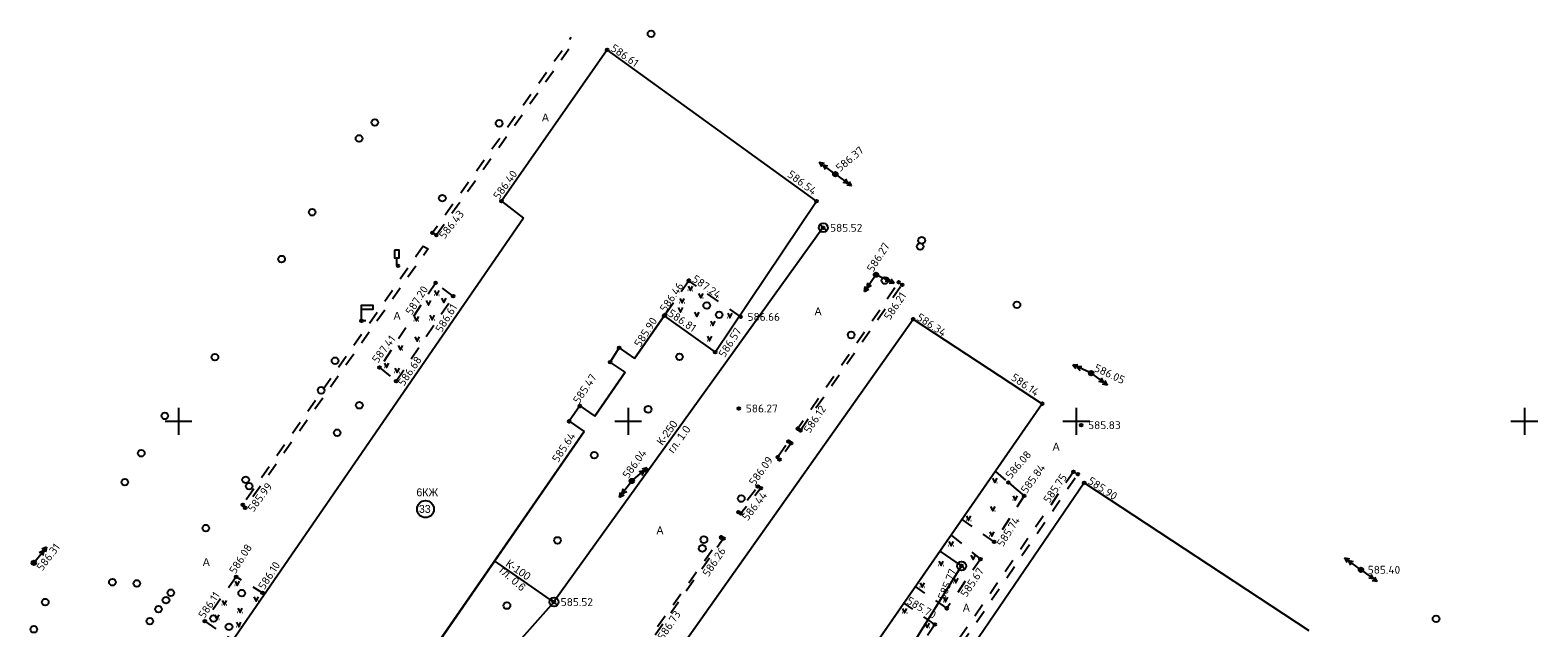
# Model space of a CAD drawing. Header units: metres. Extents: x 548732 to 549770, y 4592490 to 4594056.
# Tile 55 of 61: x 549434 to 549602, y 4593747 to 4593814. Entities that reach past the tile are written whole.
import ezdxf

# ---------------------------------------------------------------- set-up
doc = ezdxf.new("R2010")
doc.units = ezdxf.units.M
doc.header["$PDMODE"] = 32
doc.header["$PDSIZE"] = 0.3
doc.linetypes.add('Д_ТРОТ_ТРУБА', pattern=[3, 1.5, -1.5])
doc.linetypes.add('ДОРОГИ_СТРОЯЩ', pattern=[9, 8, -1])
for name, color, linetype in [('(001) Сетка', 92, 'Continuous'), ('(003) Пункты', 7, 'Continuous'), ('(007) Здания', 7, 'Continuous'), ('(011) Колодцы', 7, 'Continuous'), ('(014) Водопровод', 5, 'ИК_Водопровод -------в--------'), ('(017) Канализация', 32, 'KANALIS_K_1'), ('(022) Возд. Линии', 7, 'Continuous'), ('(025) Дорога', 7, 'Continuous'), ('(026) Д_знаки', 7, 'Continuous'), ('(036) Растительность', 7, 'Continuous'), ('(038) Деревья', 7, 'Continuous')]:
    doc.layers.add(name, color=color, linetype=linetype)
doc.styles.add('BM-431', font='bm431.ttf')
doc.styles.add('D-431', font='d431.ttf')
doc.styles.add('P-131', font='p131.ttf')
doc.styles.add('S', font='txtwr', dxfattribs={"oblique": 15})
doc.styles.get("Standard").update_dxf_attribs({"font": 'simplex.shx'})
doc.linetypes.add('KANALIS_K', pattern='A,1,["<",Standard,S=1.8,R=0,X=-0.9,Y=-0.9],3,-1,["К",Standard,S=1.8,R=0,X=-0.9,Y=-0.9],-1,10', length=16)
doc.linetypes.add('KANALIS_K_1', pattern='A,1,[">",Standard,S=1.8,R=0,X=-0.9,Y=-0.9],3,-1,["К",Standard,S=1.8,R=0,X=-0.9,Y=-0.9],-1,10', length=16)
doc.linetypes.add('ИК_Водопровод -------в--------', pattern='A,9,-0.6,["В",Standard,S=1.2,R=0,X=0,Y=-0.6],-1.2', length=10.8)

# ---------------------------------------------------------------- blocks, each defined once
blk = doc.blocks.new('d')
at = {"layer": '(038) Деревья'}
blk.add_ellipse((0, 0), major_axis=(0.265, 0.265), ratio=1, start_param=5.497787, end_param=11.780972, dxfattribs=at)
blk = doc.blocks.new('I02090')
at = {"linetype": 'Continuous'}
blk.add_lwpolyline([(1, 0), (0, 0), (0, 3.5), (2.5, 3.5), (2.5, 2.5), (0, 2.5)], dxfattribs=at)
at = {"color": 4, "style": 'S', "oblique": 15}
blk.add_attdef('Z', (2.024252, -0.306802), '', height=2, dxfattribs=at)
blk = doc.blocks.new('I02063')
at = {"linetype": 'Continuous'}
blk.add_lwpolyline([(-0.5, 3.5), (-0.5, 1.8), (0.5, 1.8), (0.5, 3.5)], close=True, dxfattribs=at)
blk.add_lwpolyline([(0.5, 0), (0, 0), (0, 1.8)], dxfattribs=at)
at = {"color": 4, "style": 'S', "oblique": 15}
blk.add_attdef('Z', (1.280972, -0.066143), '', height=2, dxfattribs=at)
blk = doc.blocks.new('strela2')
at = {"layer": '(022) Возд. Линии'}
for p, q in [((0, 0), (2, 0)), ((1.5, 0), (1, 0.25)), ((1.5, 0), (1, -0.25)), ((2, 0), (1.5, 0.25)), ((2, 0), (1.5, -0.25))]:
    blk.add_line(p, q, dxfattribs=at)
blk = doc.blocks.new('STOLB')
at = {"layer": '(022) Возд. Линии'}
blk.add_circle((0, 0), 0.25, dxfattribs=at)
blk = doc.blocks.new('strela1')
at = {"layer": '(022) Возд. Линии'}
for p, q in [((-2, 0), (-1.5, 0.25)), ((0, 0), (-2, 0)), ((-2, 0), (-1.5, -0.25)), ((-1.5, 0), (-1, 0.25)), ((-1.5, 0), (-1, -0.25))]:
    blk.add_line(p, q, dxfattribs=at)
blk = doc.blocks.new('I01171')
blk.add_line((-0.722283, 0.697501), (0.702286, -0.69785))
blk.add_circle((0, 0), 1)
at = {"color": 4, "style": 'S', "oblique": 15}
blk.add_attdef('Z', (1.616431, -1.093486), '', height=2, dxfattribs=at)
blk = doc.blocks.new('I04160')
for p, q in [((-0.5, 0), (-0.55, 0)), ((0.48, 0), (0.53, 0))]:
    blk.add_line(p, q)
blk.add_lwpolyline([(-0.5, 0.99), (0, 0), (0.51, 0.99)])

msp = doc.modelspace()

# ---------------------------------------------------------------- linework, layer by layer
at = {"layer": '(001) Сетка'}
for p, q in [((549450.35, 4593772), (549450.35, 4593769)), ((549500.51, 4593772), (549500.51, 4593769)), ((549550.51, 4593772), (549550.51, 4593769)), ((549600.51, 4593772), (549600.51, 4593769)), ((549448.85, 4593770.5), (549451.85, 4593770.5)), ((549499.01, 4593770.5), (549502.01, 4593770.5)), ((549549.01, 4593770.5), (549552.01, 4593770.5)), ((549599.01, 4593770.5), (549602.01, 4593770.5))]:
    msp.add_line(p, q, dxfattribs=at)
at = {"layer": '(003) Пункты', "color": 7}
for p in [(549498.18, 4593811.95, 586.61), (549523.63, 4593798.07, 586.37), (549486.38, 4593795.05, 586.4), (549521.53, 4593795.06, 586.54), (549478.66, 4593791.52, 586.26), (549522.28, 4593792.09, 585.52), (549479.11, 4593791.27, 586.43), (549474.83, 4593787.85, 586.36), (549528.16, 4593786.85, 586.27), (549479.04, 4593785.94, 587.2), (549507.27, 4593786.19, 587.24), (549530.69, 4593786.01, 586.28), (549531.08, 4593785.74, 586.21), (549481, 4593784.45, 586.61), (549470.76, 4593781.71, 586.21), (549504.52, 4593782.27, 585.9), (549504.63, 4593782.36, 586.46), (549513.07, 4593782.15, 586.66), (549532.3, 4593781.88, 586.34), (549499.52, 4593778.7, 1171.7), (549510.22, 4593778.21, 586.44), (549510.23, 4593778.22, 586.57), (549472.78, 4593776.5, 587.41), (549498.5, 4593777.09, 1171.76), (549474.63, 4593774.99, 586.68), (549552.17, 4593775.88, 586.05), (549495.12, 4593772.21, 1171.36), (549512.87, 4593771.93, 586.27), (549546.72, 4593772.47, 586.14), (549493.93, 4593770.5, 1171.54), (549519.42, 4593769.68, 586.19), (549551.06, 4593770.07, 585.83), (549518.41, 4593768.24, 586.2), (549518.69, 4593768.05, 586.25), (549519.75, 4593769.49, 586.12), (549517.19, 4593766.51, 586.11), (549517.41, 4593766.25, 586.24), (549550.2, 4593764.87, 585.75), (549550.68, 4593764.62, 585.84), (549500.92, 4593763.84, 586.04), (549514.98, 4593763.24, 586.09), (549515.33, 4593763.04, 586.16), (549542.93, 4593763.68, 586.08), (549551.39, 4593763.64, 585.9), (549544.7, 4593762.18, 585.84), (549457.51, 4593761.2, 585.94), (549457.79, 4593760.85, 585.99), (549512.8, 4593760.36, 586.44), (549513.1, 4593760.22, 586.43), (549510.89, 4593757.56, 586.17), (549511.15, 4593757.43, 586.26), (549541.36, 4593757.05, 585.74), (549434.21, 4593754.71, 586.31), (549539.82, 4593755.13, 585.67), (549456.77, 4593753.16, 586.08), (549537.7, 4593754.37, 585.77), (549582.27, 4593753.94, 585.4), (549459.72, 4593751.37, 586.1), (549492.23, 4593750.34, 585.52), (549536.06, 4593749.64, 585.73), (549453.29, 4593748.21, 586.11), (549534.74, 4593747.84, 585.7)]:
    msp.add_point(p, dxfattribs=at)
at = {"layer": '(007) Здания'}
for p, q in [((549498.18, 4593811.95), (549486.38, 4593795.05)), ((549521.53, 4593795.06), (549498.18, 4593811.95)), ((549486.38, 4593795.05), (549488.82, 4593793.18)), ((549488.82, 4593793.18), (549451.29, 4593738.67)), ((549485.11, 4593715.19), (549532.3, 4593781.88)), ((549501.23, 4593777.51), (549504.53, 4593782.27)), ((549504.53, 4593782.27), (549510.22, 4593778.21)), ((549532.3, 4593781.88), (549546.72, 4593772.47)), ((549496.78, 4593771.07), (549500.19, 4593776)), ((549546.72, 4593772.47), (549499.98, 4593705.06)), ((549473.64, 4593737.6), (549495.59, 4593769.35)), ((549576.48, 4593747.12), (549551.39, 4593763.64))]:
    msp.add_line(p, q, dxfattribs=at)
at = {"layer": '(007) Здания', "color": 3, "lineweight": 35}
msp.add_line((549534.74, 4593747.84), (549534.74, 4593747.84), dxfattribs=at)
at = {"layer": '(007) Здания', "flags": 128}
for points in [[(549521.53, 4593795.06), (549498.18, 4593811.95), (549486.38, 4593795.05)], [(549510.23, 4593778.22), (549521.53, 4593795.06)], [(549504.53, 4593782.27), (549501.23, 4593777.51)], [(549504.52, 4593782.27), (549501.23, 4593777.51)], [(549500.19, 4593776), (549498.5, 4593777.09), (549499.52, 4593778.7), (549501.23, 4593777.51)], [(549500.19, 4593776), (549496.78, 4593771.07)], [(549500.19, 4593776), (549496.78, 4593771.07)], [(549495.12, 4593772.21), (549493.93, 4593770.5)], [(549495.12, 4593772.21), (549496.78, 4593771.07)], [(549493.93, 4593770.5), (549495.59, 4593769.35)], [(549495.59, 4593769.35), (549473.64, 4593737.6), (549471.85, 4593738.83), (549468.3, 4593734.14)], [(549495.59, 4593769.35), (549490.63, 4593762.17)], [(549551.39, 4593763.64), (549538.01, 4593744.02)]]:
    msp.add_lwpolyline(points, dxfattribs=at)
msp.add_lwpolyline([(549499.98, 4593705.06), (549485.11, 4593715.19), (549532.3, 4593781.88), (549546.72, 4593772.47)], close=True, dxfattribs=at)
at = {"layer": '(007) Здания'}
msp.add_circle((549477.9, 4593760.71), 0.942, dxfattribs=at)
at = {"layer": '(014) Водопровод'}
msp.add_line((549537.7, 4593754.37), (549535.32, 4593756.02), dxfattribs=at)
at = {"layer": '(014) Водопровод', "flags": 128}
msp.add_lwpolyline([(549537.7, 4593754.37), (549497.16, 4593689.36)], dxfattribs=at)
at = {"layer": '(017) Канализация', "linetype": 'KANALIS_K'}
for p, q in [((549492.23, 4593750.34), (549485.61, 4593754.92)), ((549466.26, 4593721.15), (549492.23, 4593750.34))]:
    msp.add_line(p, q, dxfattribs=at)
at = {"layer": '(017) Канализация', "linetype": 'KANALIS_K_1', "flags": 128}
msp.add_lwpolyline([(549522.24, 4593792.1), (549492.23, 4593750.35)], dxfattribs=at)
at = {"layer": '(025) Дорога', "linetype": 'Д_ТРОТ_ТРУБА'}
for p, q in [((549479.04, 4593785.94), (549472.78, 4593776.5)), ((549481, 4593784.45), (549479.04, 4593785.94)), ((549507.27, 4593786.19), (549504.63, 4593782.36)), ((549513.07, 4593782.15), (549507.27, 4593786.19)), ((549474.63, 4593774.99), (549481, 4593784.45)), ((549472.78, 4593776.5), (549474.63, 4593774.99)), ((549541.48, 4593764.91), (549544.7, 4593762.18)), ((549542.93, 4593763.68), (549544.7, 4593762.18)), ((549544.7, 4593762.18), (549541.36, 4593757.05)), ((549541.36, 4593757.05), (549537.76, 4593759.55)), ((549536.55, 4593757.81), (549539.82, 4593755.13)), ((549539.82, 4593755.13), (549536.06, 4593749.64)), ((549456.77, 4593753.16), (549453.29, 4593748.21)), ((549459.94, 4593751.23), (549456.77, 4593753.16)), ((549536.06, 4593749.64), (549532.57, 4593752.06)), ((549534.74, 4593747.84), (549531.3, 4593750.22)), ((549453.29, 4593748.21), (549456.39, 4593746.08)), ((549534.74, 4593747.84), (549527.68, 4593737.5))]:
    msp.add_line(p, q, dxfattribs=at)
at = {"layer": '(025) Дорога', "linetype": 'Д_ТРОТ_ТРУБА', "flags": 128}
for points in [[(549479.11, 4593791.27), (549478.66, 4593791.52), (549494.17, 4593813.34)], [(549479.11, 4593791.27), (549494.67, 4593813.1)], [(549477.65, 4593790.03), (549478.19, 4593789.74), (549457.79, 4593760.85), (549457.51, 4593761.2)], [(549477.65, 4593790.03), (549457.51, 4593761.2)], [(549550.2, 4593764.87), (549517.59, 4593717.2), (549518.04, 4593716.97), (549550.68, 4593764.62)]]:
    msp.add_lwpolyline(points, dxfattribs=at)
for points in [[(549519.75, 4593769.49), (549519.42, 4593769.68), (549530.69, 4593786.01), (549531.08, 4593785.74)], [(549518.41, 4593768.24), (549518.69, 4593768.05), (549517.41, 4593766.25), (549517.19, 4593766.51)], [(549514.98, 4593763.24), (549515.33, 4593763.04), (549513.1, 4593760.22), (549512.8, 4593760.36)], [(549510.89, 4593757.56), (549511.15, 4593757.43), (549503.48, 4593746.57), (549503.17, 4593746.73)]]:
    msp.add_lwpolyline(points, close=True, dxfattribs=at)
for p, q in [((549521.92, 4593792.44), (549522.64, 4593791.74)), ((549537.35, 4593754.71), (549538.06, 4593754.01)), ((549491.87, 4593750.69), (549492.59, 4593749.99))]:
    msp.add_line(p, q)
for centre in [(549522.28, 4593792.09), (549537.71, 4593754.36), (549492.24, 4593750.34)]:
    msp.add_circle(centre, 0.5)

# ---------------------------------------------------------------- block references
at = {"layer": '(011) Колодцы', "xscale": 0.5, "yscale": 0.5, "zscale": 0.5}
for p in [(549522.28, 4593792.09), (549537.71, 4593754.36), (549492.24, 4593750.34)]:
    msp.add_blockref('I01171', p, dxfattribs=at)
at = {"layer": '(022) Возд. Линии'}
for name, p, rotation in [('strela1', (549523.43, 4593798.22, 586.37), 323.8992372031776), ('STOLB', (549523.63, 4593798.07, 586.37), 51.00522516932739), ('strela2', (549523.83, 4593797.93, 586.37), 323.8992372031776), ('strela1', (549528.02, 4593786.64, 586.27), 55.65317756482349), ('STOLB', (549528.16, 4593786.85, 586.27), 130.6661291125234), ('strela2', (549528.39, 4593786.75, 586.27), 335.0435171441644), ('strela1', (549551.94, 4593775.98, 586.04), 335.3828211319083), ('STOLB', (549552.17, 4593775.88, 586.04), 51.00522516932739), ('strela2', (549552.37, 4593775.73, 586.04), 323.8992372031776), ('strela2', (549501.11, 4593764.01, 586.04), 40.50487816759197), ('strela1', (549500.76, 4593763.64, 586.04), 53.11823578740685), ('STOLB', (549500.92, 4593763.84, 586.04), 130.6661291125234), ('strela2', (549434.36, 4593754.91, 586.31), 51.00522516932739), ('STOLB', (549434.21, 4593754.71, 586.31), 51.00522516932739), ('strela1', (549582.06, 4593754.09, 585.4), 324.2121358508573), ('STOLB', (549582.27, 4593753.94, 585.4), 51.00522516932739), ('strela2', (549582.47, 4593753.8, 585.4), 323.8992372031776)]:
    msp.add_blockref(name, p, dxfattribs=dict(at, rotation=rotation))
at = {"layer": '(026) Д_знаки', "xscale": 0.5, "yscale": 0.5, "zscale": 0.5}
for name, p in [('I02063', (549474.7, 4593787.85, 586.36)), ('I02090', (549470.76, 4593781.71, 586.21))]:
    msp.add_blockref(name, p, dxfattribs=at)
at = {"layer": '(036) Растительность', "linetype": 'Continuous', "xscale": 0.5, "yscale": 0.5, "zscale": 0.5}
for p in [(549479.16, 4593784.59), (549507.45, 4593785.08), (549478.24, 4593783.47), (549479.95, 4593783.76), (549506.52, 4593783.7), (549508.62, 4593784.27), (549476.89, 4593781.7), (549478.64, 4593781.83), (549506.36, 4593782.69), (549508.18, 4593782.18), (549509.97, 4593781.18), (549511.87, 4593782.06), (549476.97, 4593779.43), (549509.6, 4593779.49), (549475.11, 4593778.48), (549473.56, 4593776.51), (549474.73, 4593775.94), (549541.42, 4593763.66), (549543.7, 4593761.7), (549538.5, 4593759.45), (549541.2, 4593760.52), (549541.1, 4593757.69), (549536.54, 4593756.61), (549535.42, 4593754.4), (549539.01, 4593755.08, 585.77), (549537.08, 4593752.5), (549456.9, 4593752.19), (549533.33, 4593751.99), (549455.46, 4593750.03), (549457.21, 4593749.18), (549459.01, 4593750.43), (549531.36, 4593749.14), (549535.93, 4593750.38), (549454.62, 4593748.43), (549457.06, 4593747.59), (549533.87, 4593747.49)]:
    msp.add_blockref('I04160', p, dxfattribs=at)
at = {"layer": '(038) Деревья', "linetype": 'Continuous'}
for p in [(549503.07, 4593813.72), (549472.25, 4593803.84), (549486.11, 4593803.74), (549470.49, 4593802.06), (549479.78, 4593795.4), (549465.25, 4593793.82), (549533.09, 4593790), (549533.26, 4593790.69), (549461.85, 4593788.6), (549529.16, 4593786.2), (549509.28, 4593783.42), (549543.89, 4593783.49), (549510.67, 4593782.38), (549525.39, 4593780.13), (549525.39, 4593780.13), (549454.41, 4593777.65), (549467.81, 4593777.26), (549506.24, 4593777.69), (549466.26, 4593773.96), (549448.82, 4593771.1), (549470.52, 4593772.29), (549502.73, 4593771.84), (549468.04, 4593769.23), (549446.19, 4593766.94), (549496.73, 4593766.72), (549444.36, 4593763.71), (549457.84, 4593763.98), (549458.23, 4593763.27), (549513.13, 4593761.88), (549453.39, 4593758.59), (549492.63, 4593757.22), (549508.79, 4593756.33), (549508.79, 4593756.33), (549508.97, 4593757.3), (549508.97, 4593757.3), (549442.97, 4593752.55), (549445.69, 4593752.42), (549449.49, 4593751.38), (549457.4, 4593751.34), (549435.48, 4593750.34), (549448.12, 4593749.55), (549448.95, 4593750.55), (549486.99, 4593749.94), (549447.15, 4593748.21), (549454.26, 4593748.51), (549455.98, 4593747.57), (549590.65, 4593748.47), (549434.2, 4593747.3)]:
    msp.add_blockref('d', p, dxfattribs=at)

# ---------------------------------------------------------------- texts
at = {"layer": '(003) Пункты', "color": 7}
for s, rotation, p in [('586.61', 325.2707, (549498.48, 4593811.92, 586.61)), ('586.37', 39.7288, (549524.14, 4593798.28, 586.37)), ('586.40', 54.3052, (549486.1, 4593795.17, 586.4)), ('586.54', 323.6192, (549518.2, 4593797.86, 586.54)), ('586.43', 51.6542, (549480.02, 4593790.76, 586.43)), ('586.27', 57.2333, (549527.82, 4593787.07, 586.27)), ('587.24', 325.0963, (549507.56, 4593786.17, 587.24)), ('587.20', 57.3063, (549476.35, 4593782.28, 587.2)), ('586.46', 55.7895, (549504.7, 4593782.61, 586.46)), ('586.21', 55.9322, (549529.71, 4593781.72, 586.21)), ('586.61', 58.2444, (549479.69, 4593780.33, 586.61)), ('585.90', 57.2259, (549501.86, 4593778.7, 585.9)), ('586.81', 325.845, (549504.87, 4593782.34, 586.81)), ('586.34', 326.8425, (549532.61, 4593781.88, 586.34)), ('587.41', 53.2345, (549472.57, 4593776.92, 587.41)), ('586.57', 57.4015, (549511.27, 4593777.54, 586.57)), ('586.68', 55.4529, (549475.48, 4593774.36, 586.68)), ('586.05', 335.0853, (549552.42, 4593776.14, 586.05)), ('585.47', 56.1915, (549495.03, 4593772.39, 585.47)), ('586.14', 325.4535, (549543.15, 4593775.19, 586.14)), ('586.12', 56.1462, (549520.77, 4593769.09, 586.12)), ('585.64', 56.6893, (549492.69, 4593765.84, 585.64)), ('586.04', 54.2563, (549500.52, 4593764.04, 586.04)), ('586.09', 54.5468, (549514.64, 4593763.25, 586.09)), ('586.08', 49.1187, (549543.2, 4593764.01, 586.08)), ('585.84', 53.7586, (549544.95, 4593762.37, 585.84)), ('585.99', 53.4358, (549458.7, 4593760.31, 585.99)), ('585.75', 55.5244, (549547.49, 4593761.29, 585.75)), ('585.90', 326.6374, (549551.71, 4593763.64, 585.9)), ('586.44', 52.0644, (549513.84, 4593759.34, 586.43)), ('585.74', 57.3624, (549542.32, 4593756.43, 585.74)), ('586.31', 52.7726, (549435.14, 4593753.74, 586.31)), ('586.08', 57.7106, (549456.68, 4593753.4, 586.08)), ('586.26', 56.1142, (549509.47, 4593753.09, 586.26)), ('586.10', 57.1214, (549459.91, 4593751.64, 586.1)), ('585.77', 68.0587, (549535.84, 4593750.5, 585.77)), ('585.67', 56.0599, (549538.25, 4593750.8, 585.67)), ('586.11', 56.2956, (549453.23, 4593748.43, 586.11)), ('585.70', 328.9761, (549531.48, 4593750.24, 585.7)), ('586.73', 56.4675, (549504.45, 4593746.02, 586.73))]:
    msp.add_text(s, height=0.88, rotation=rotation, dxfattribs=at).set_placement(p)
for s, p in [('585.52', (549523.04, 4593791.65, 585.52)), ('586.66', (549513.83, 4593781.71, 586.66)), ('586.27', (549513.64, 4593771.49, 586.27)), ('585.83', (549551.83, 4593769.63, 585.83)), ('585.40', (549583.03, 4593753.5, 585.4)), ('585.52', (549492.99, 4593749.9, 585.52))]:
    msp.add_text(s, height=0.88, dxfattribs=at).set_placement(p)
at = {"layer": '(007) Здания', "style": 'P-131'}
for s, p in [('6КЖ', (549476.89, 4593762.14)), ('33', (549477.17, 4593760.29))]:
    msp.add_text(s, height=0.88, dxfattribs=at).set_placement(p)
at = {"layer": '(017) Канализация', "color": 0, "linetype": 'Continuous', "style": 'D-431'}
for s, rotation, p in [('К-250', 54.4029, (549504.33, 4593767.75)), ('гл. 1.0', 54.4029, (549505.56, 4593766.87)), ('К-100', 325.4214, (549486.76, 4593754.43, 585.52)), ('гл. 0.6', 318.3534, (549486.07, 4593753.74, 585.52))]:
    msp.add_text(s, height=0.875, rotation=rotation, dxfattribs=at).set_placement(p)
at = {"layer": '(025) Дорога', "linetype": 'ДОРОГИ_СТРОЯЩ', "style": 'BM-431'}
for p in [(549490.89, 4593803.95), (549474.34, 4593781.83), (549521.31, 4593782.33), (549547.87, 4593767.23), (549503.67, 4593757.9), (549453.05, 4593754.36), (549537.85, 4593749.27)]:
    msp.add_text('A', height=0.875, dxfattribs=at).set_placement(p)

doc.saveas('drawing.dxf')
